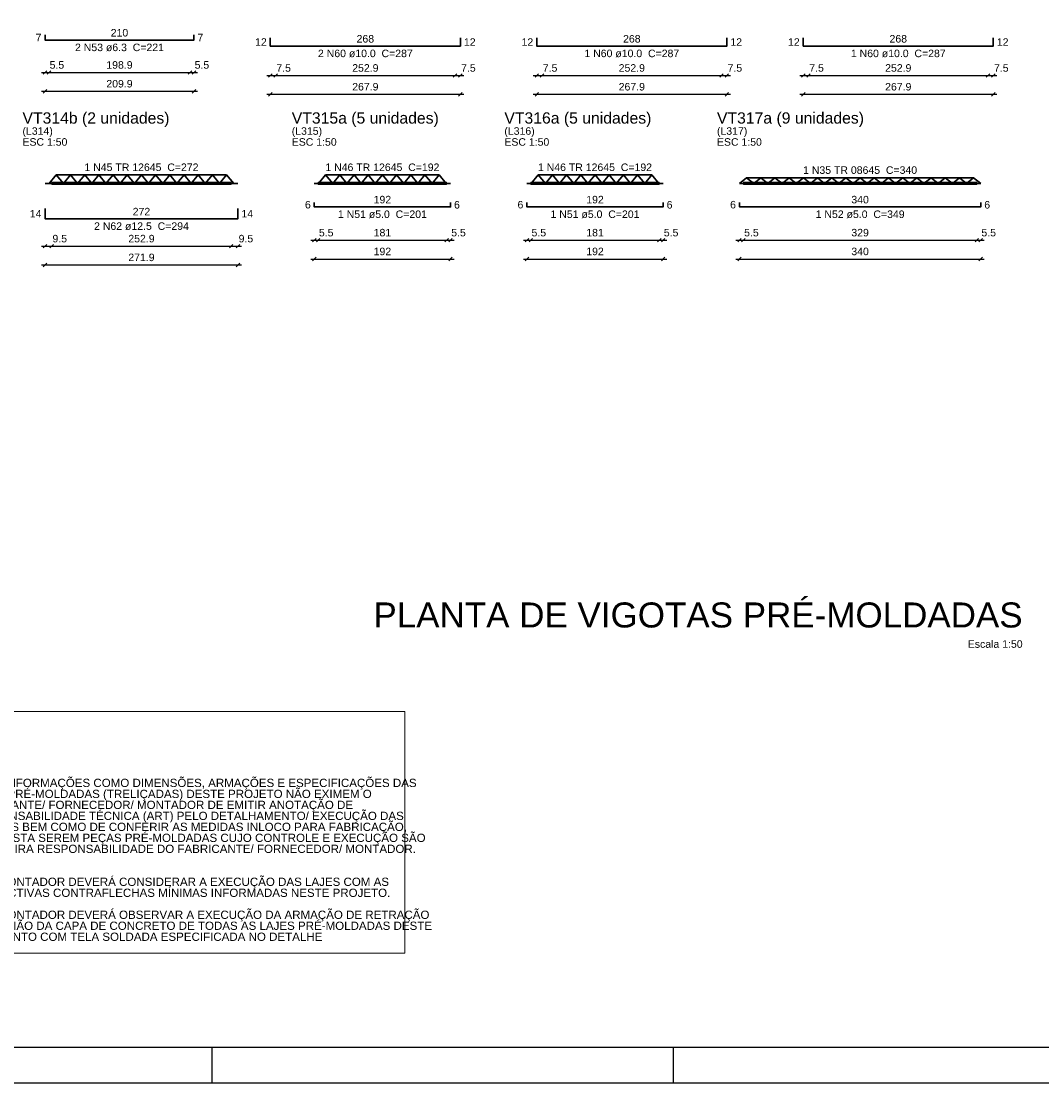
# Model space of a CAD drawing. Header units: millimetres. Extents: x 0 to 84.1, y 0 to 59.4.
# Tile 7 of 13: x 28.7 to 57.5, y 0 to 29.9. Entities that reach past the tile are written whole.
import ezdxf

# ---------------------------------------------------------------- set-up
doc = ezdxf.new("R2010")
doc.units = ezdxf.units.MM
doc.header["$MEASUREMENT"] = 0
doc.linetypes.add('NULL', pattern=[0])
doc.layers.get('0').update_dxf_attribs({"lineweight": 18})
for name, color, linetype, lineweight in [('CONTRAVENTAMENTOS', 4, 'Continuous', 9), ('Descrição da armadura', 7, 'Continuous', 0), ('DT-Armadura positiva', 2, 'Continuous', 30), ('DT-Cotas', 9, 'Continuous', 5), ('DT-Forma', 5, 'Continuous', 5), ('DT-Título', 3, 'Continuous', 20), ('Textos armaduras', 7, 'Continuous', 0)]:
    doc.layers.add(name, color=color, linetype=linetype, lineweight=lineweight)
doc.layers.add('SEDUC_MARF', color=1, linetype='Continuous')
doc.layers.add('SEDUC_MARGG', color=7, linetype='Continuous')
doc.styles.add('Arial', font='txt')
doc.dimstyles.new('UM_50.000000', dxfattribs={"dimtxt": 0.18, "dimasz": 0.1, "dimexe": 0.1, "dimexo": 0.2, "dimgap": 0, "dimtad": 1, "dimtih": 1, "dimtoh": 1, "dimdec": 1, "dimlfac": 50, "dimzin": 0, "dimdsep": 46, "dimtxsty": 'Standard', "dimcen": 0.09, "dimdle": 0.1, "dimadec": 1, "dimazin": 2, "dimtfac": 1, "dimtdec": 4, "dimtofl": 0, "dimtmove": 0, "dimatfit": 3, "dimfxl": 1, "dimtolj": 1, "dimarcsym": 0})

# ---------------------------------------------------------------- blocks, each defined once
blk = doc.blocks.new('_Oblique')
at = {"color": 0, "linetype": 'ByBlock', "lineweight": -2}
blk.add_line((-0.5, -0.5), (0.5, 0.5), dxfattribs=at)
blk = doc.blocks.new('*D54')
at = {"layer": 'Defpoints', "color": 0}
for p in [(29.395, 27.957), (33.593, 27.957), (33.593, 27.957)]:
    blk.add_point(p, dxfattribs=at)
at = {"layer": 'DT-Cotas', "color": 0, "lineweight": -2}
blk.add_line((29.295, 27.957), (33.693, 27.957), dxfattribs=at)
at = {"layer": 'DT-Cotas', "color": 0, "lineweight": -2, "xscale": 0.1, "yscale": 0.1, "zscale": 0.1, "rotation": 180}
blk.add_blockref('_Oblique', (29.395, 27.957), dxfattribs=at)
at = {"layer": 'DT-Cotas', "color": 0, "lineweight": -2, "xscale": 0.1, "yscale": 0.1, "zscale": 0.1}
blk.add_blockref('_Oblique', (33.593, 27.957), dxfattribs=at)
at = {"layer": 'DT-Cotas', "color": 7, "insert": (31.494, 28.168), "char_height": 0.2118, "attachment_point": 5, "rotation": 0.0057, "style": 'Arial'}
blk.add_mtext('\\A1;209.9', dxfattribs=at)
blk = doc.blocks.new('*D55')
at = {"layer": 'Defpoints', "color": 0}
for p in [(29.395, 28.486), (29.505, 28.486), (29.505, 28.486)]:
    blk.add_point(p, dxfattribs=at)
at = {"layer": 'DT-Cotas', "color": 0, "lineweight": -2}
blk.add_line((29.295, 28.486), (29.605, 28.486), dxfattribs=at)
at = {"layer": 'DT-Cotas', "color": 0, "lineweight": -2, "xscale": 0.1, "yscale": 0.1, "zscale": 0.1, "rotation": 180}
blk.add_blockref('_Oblique', (29.395, 28.486), dxfattribs=at)
at = {"layer": 'DT-Cotas', "color": 0, "lineweight": -2, "xscale": 0.1, "yscale": 0.1, "zscale": 0.1}
blk.add_blockref('_Oblique', (29.505, 28.486), dxfattribs=at)
at = {"layer": 'DT-Cotas', "color": 7, "insert": (29.73, 28.698), "char_height": 0.2118, "attachment_point": 5, "rotation": 0.0057, "style": 'Arial'}
blk.add_mtext('\\A1;5.5', dxfattribs=at)
blk = doc.blocks.new('*D56')
at = {"layer": 'Defpoints', "color": 0}
for p in [(29.505, 28.486), (33.483, 28.486), (33.483, 28.486)]:
    blk.add_point(p, dxfattribs=at)
at = {"layer": 'DT-Cotas', "color": 0, "lineweight": -2}
blk.add_line((29.405, 28.486), (33.583, 28.486), dxfattribs=at)
at = {"layer": 'DT-Cotas', "color": 0, "lineweight": -2, "xscale": 0.1, "yscale": 0.1, "zscale": 0.1, "rotation": 180}
blk.add_blockref('_Oblique', (29.505, 28.486), dxfattribs=at)
at = {"layer": 'DT-Cotas', "color": 0, "lineweight": -2, "xscale": 0.1, "yscale": 0.1, "zscale": 0.1}
blk.add_blockref('_Oblique', (33.483, 28.486), dxfattribs=at)
at = {"layer": 'DT-Cotas', "color": 7, "insert": (31.494, 28.698), "char_height": 0.2118, "attachment_point": 5, "rotation": 0.0057, "style": 'Arial'}
blk.add_mtext('\\A1;198.9', dxfattribs=at)
blk = doc.blocks.new('*D57')
at = {"layer": 'Defpoints', "color": 0}
for p in [(33.483, 28.486), (33.593, 28.486), (33.593, 28.486)]:
    blk.add_point(p, dxfattribs=at)
at = {"layer": 'DT-Cotas', "color": 0, "lineweight": -2}
blk.add_line((33.383, 28.486), (33.693, 28.486), dxfattribs=at)
at = {"layer": 'DT-Cotas', "color": 0, "lineweight": -2, "xscale": 0.1, "yscale": 0.1, "zscale": 0.1, "rotation": 180}
blk.add_blockref('_Oblique', (33.483, 28.486), dxfattribs=at)
at = {"layer": 'DT-Cotas', "color": 0, "lineweight": -2, "xscale": 0.1, "yscale": 0.1, "zscale": 0.1}
blk.add_blockref('_Oblique', (33.593, 28.486), dxfattribs=at)
at = {"layer": 'DT-Cotas', "color": 7, "insert": (33.819, 28.698), "char_height": 0.2118, "attachment_point": 5, "rotation": 0.0057, "style": 'Arial'}
blk.add_mtext('\\A1;5.5', dxfattribs=at)
blk = doc.blocks.new('*D58')
at = {"layer": 'Defpoints', "color": 0}
for p in [(35.747, 27.872), (41.105, 27.872), (41.105, 27.872)]:
    blk.add_point(p, dxfattribs=at)
at = {"layer": 'DT-Cotas', "color": 0, "lineweight": -2}
blk.add_line((35.647, 27.872), (41.205, 27.872), dxfattribs=at)
at = {"layer": 'DT-Cotas', "color": 0, "lineweight": -2, "xscale": 0.1, "yscale": 0.1, "zscale": 0.1, "rotation": 180}
blk.add_blockref('_Oblique', (35.747, 27.872), dxfattribs=at)
at = {"layer": 'DT-Cotas', "color": 0, "lineweight": -2, "xscale": 0.1, "yscale": 0.1, "zscale": 0.1}
blk.add_blockref('_Oblique', (41.105, 27.872), dxfattribs=at)
at = {"layer": 'DT-Cotas', "color": 7, "insert": (38.426, 28.083), "char_height": 0.2118, "attachment_point": 5, "rotation": 0.0057, "style": 'Arial'}
blk.add_mtext('\\A1;267.9', dxfattribs=at)
blk = doc.blocks.new('*D59')
at = {"layer": 'Defpoints', "color": 0}
for p in [(35.747, 28.401), (35.897, 28.401), (35.897, 28.401)]:
    blk.add_point(p, dxfattribs=at)
at = {"layer": 'DT-Cotas', "color": 0, "lineweight": -2}
blk.add_line((35.647, 28.401), (35.997, 28.401), dxfattribs=at)
at = {"layer": 'DT-Cotas', "color": 0, "lineweight": -2, "xscale": 0.1, "yscale": 0.1, "zscale": 0.1, "rotation": 180}
blk.add_blockref('_Oblique', (35.747, 28.401), dxfattribs=at)
at = {"layer": 'DT-Cotas', "color": 0, "lineweight": -2, "xscale": 0.1, "yscale": 0.1, "zscale": 0.1}
blk.add_blockref('_Oblique', (35.897, 28.401), dxfattribs=at)
at = {"layer": 'DT-Cotas', "color": 7, "insert": (36.122, 28.613), "char_height": 0.2118, "attachment_point": 5, "rotation": 0.0057, "style": 'Arial'}
blk.add_mtext('\\A1;7.5', dxfattribs=at)
blk = doc.blocks.new('*D60')
at = {"layer": 'Defpoints', "color": 0}
for p in [(35.897, 28.401), (40.955, 28.401), (40.955, 28.401)]:
    blk.add_point(p, dxfattribs=at)
at = {"layer": 'DT-Cotas', "color": 0, "lineweight": -2}
blk.add_line((35.797, 28.401), (41.055, 28.401), dxfattribs=at)
at = {"layer": 'DT-Cotas', "color": 0, "lineweight": -2, "xscale": 0.1, "yscale": 0.1, "zscale": 0.1, "rotation": 180}
blk.add_blockref('_Oblique', (35.897, 28.401), dxfattribs=at)
at = {"layer": 'DT-Cotas', "color": 0, "lineweight": -2, "xscale": 0.1, "yscale": 0.1, "zscale": 0.1}
blk.add_blockref('_Oblique', (40.955, 28.401), dxfattribs=at)
at = {"layer": 'DT-Cotas', "color": 7, "insert": (38.426, 28.613), "char_height": 0.2118, "attachment_point": 5, "rotation": 0.0057, "style": 'Arial'}
blk.add_mtext('\\A1;252.9', dxfattribs=at)
blk = doc.blocks.new('*D61')
at = {"layer": 'Defpoints', "color": 0}
for p in [(40.955, 28.401), (41.105, 28.401), (41.105, 28.401)]:
    blk.add_point(p, dxfattribs=at)
at = {"layer": 'DT-Cotas', "color": 0, "lineweight": -2}
blk.add_line((40.855, 28.401), (41.205, 28.401), dxfattribs=at)
at = {"layer": 'DT-Cotas', "color": 0, "lineweight": -2, "xscale": 0.1, "yscale": 0.1, "zscale": 0.1, "rotation": 180}
blk.add_blockref('_Oblique', (40.955, 28.401), dxfattribs=at)
at = {"layer": 'DT-Cotas', "color": 0, "lineweight": -2, "xscale": 0.1, "yscale": 0.1, "zscale": 0.1}
blk.add_blockref('_Oblique', (41.105, 28.401), dxfattribs=at)
at = {"layer": 'DT-Cotas', "color": 7, "insert": (41.331, 28.613), "char_height": 0.2118, "attachment_point": 5, "rotation": 0.0057, "style": 'Arial'}
blk.add_mtext('\\A1;7.5', dxfattribs=at)
blk = doc.blocks.new('*D62')
at = {"layer": 'Defpoints', "color": 0}
for p in [(43.259, 27.872), (48.617, 27.872), (48.617, 27.872)]:
    blk.add_point(p, dxfattribs=at)
at = {"layer": 'DT-Cotas', "color": 0, "lineweight": -2}
blk.add_line((43.159, 27.872), (48.717, 27.872), dxfattribs=at)
at = {"layer": 'DT-Cotas', "color": 0, "lineweight": -2, "xscale": 0.1, "yscale": 0.1, "zscale": 0.1, "rotation": 180}
blk.add_blockref('_Oblique', (43.259, 27.872), dxfattribs=at)
at = {"layer": 'DT-Cotas', "color": 0, "lineweight": -2, "xscale": 0.1, "yscale": 0.1, "zscale": 0.1}
blk.add_blockref('_Oblique', (48.617, 27.872), dxfattribs=at)
at = {"layer": 'DT-Cotas', "color": 7, "insert": (45.938, 28.083), "char_height": 0.2118, "attachment_point": 5, "rotation": 0.0057, "style": 'Arial'}
blk.add_mtext('\\A1;267.9', dxfattribs=at)
blk = doc.blocks.new('*D63')
at = {"layer": 'Defpoints', "color": 0}
for p in [(43.259, 28.401), (43.409, 28.401), (43.409, 28.401)]:
    blk.add_point(p, dxfattribs=at)
at = {"layer": 'DT-Cotas', "color": 0, "lineweight": -2}
blk.add_line((43.159, 28.401), (43.509, 28.401), dxfattribs=at)
at = {"layer": 'DT-Cotas', "color": 0, "lineweight": -2, "xscale": 0.1, "yscale": 0.1, "zscale": 0.1, "rotation": 180}
blk.add_blockref('_Oblique', (43.259, 28.401), dxfattribs=at)
at = {"layer": 'DT-Cotas', "color": 0, "lineweight": -2, "xscale": 0.1, "yscale": 0.1, "zscale": 0.1}
blk.add_blockref('_Oblique', (43.409, 28.401), dxfattribs=at)
at = {"layer": 'DT-Cotas', "color": 7, "insert": (43.634, 28.613), "char_height": 0.2118, "attachment_point": 5, "rotation": 0.0057, "style": 'Arial'}
blk.add_mtext('\\A1;7.5', dxfattribs=at)
blk = doc.blocks.new('*D64')
at = {"layer": 'Defpoints', "color": 0}
for p in [(43.409, 28.401), (48.467, 28.401), (48.467, 28.401)]:
    blk.add_point(p, dxfattribs=at)
at = {"layer": 'DT-Cotas', "color": 0, "lineweight": -2}
blk.add_line((43.309, 28.401), (48.567, 28.401), dxfattribs=at)
at = {"layer": 'DT-Cotas', "color": 0, "lineweight": -2, "xscale": 0.1, "yscale": 0.1, "zscale": 0.1, "rotation": 180}
blk.add_blockref('_Oblique', (43.409, 28.401), dxfattribs=at)
at = {"layer": 'DT-Cotas', "color": 0, "lineweight": -2, "xscale": 0.1, "yscale": 0.1, "zscale": 0.1}
blk.add_blockref('_Oblique', (48.467, 28.401), dxfattribs=at)
at = {"layer": 'DT-Cotas', "color": 7, "insert": (45.938, 28.613), "char_height": 0.2118, "attachment_point": 5, "rotation": 0.0057, "style": 'Arial'}
blk.add_mtext('\\A1;252.9', dxfattribs=at)
blk = doc.blocks.new('*D65')
at = {"layer": 'Defpoints', "color": 0}
for p in [(48.467, 28.401), (48.617, 28.401), (48.617, 28.401)]:
    blk.add_point(p, dxfattribs=at)
at = {"layer": 'DT-Cotas', "color": 0, "lineweight": -2}
blk.add_line((48.367, 28.401), (48.717, 28.401), dxfattribs=at)
at = {"layer": 'DT-Cotas', "color": 0, "lineweight": -2, "xscale": 0.1, "yscale": 0.1, "zscale": 0.1, "rotation": 180}
blk.add_blockref('_Oblique', (48.467, 28.401), dxfattribs=at)
at = {"layer": 'DT-Cotas', "color": 0, "lineweight": -2, "xscale": 0.1, "yscale": 0.1, "zscale": 0.1}
blk.add_blockref('_Oblique', (48.617, 28.401), dxfattribs=at)
at = {"layer": 'DT-Cotas', "color": 7, "insert": (48.843, 28.613), "char_height": 0.2118, "attachment_point": 5, "rotation": 0.0057, "style": 'Arial'}
blk.add_mtext('\\A1;7.5', dxfattribs=at)
blk = doc.blocks.new('*D66')
at = {"layer": 'Defpoints', "color": 0}
for p in [(50.771, 27.872), (56.129, 27.872), (56.129, 27.872)]:
    blk.add_point(p, dxfattribs=at)
at = {"layer": 'DT-Cotas', "color": 0, "lineweight": -2}
blk.add_line((50.671, 27.872), (56.229, 27.872), dxfattribs=at)
at = {"layer": 'DT-Cotas', "color": 0, "lineweight": -2, "xscale": 0.1, "yscale": 0.1, "zscale": 0.1, "rotation": 180}
blk.add_blockref('_Oblique', (50.771, 27.872), dxfattribs=at)
at = {"layer": 'DT-Cotas', "color": 0, "lineweight": -2, "xscale": 0.1, "yscale": 0.1, "zscale": 0.1}
blk.add_blockref('_Oblique', (56.129, 27.872), dxfattribs=at)
at = {"layer": 'DT-Cotas', "color": 7, "insert": (53.45, 28.083), "char_height": 0.2118, "attachment_point": 5, "rotation": 0.0057, "style": 'Arial'}
blk.add_mtext('\\A1;267.9', dxfattribs=at)
blk = doc.blocks.new('*D67')
at = {"layer": 'Defpoints', "color": 0}
for p in [(50.771, 28.401), (50.921, 28.401), (50.921, 28.401)]:
    blk.add_point(p, dxfattribs=at)
at = {"layer": 'DT-Cotas', "color": 0, "lineweight": -2}
blk.add_line((50.671, 28.401), (51.021, 28.401), dxfattribs=at)
at = {"layer": 'DT-Cotas', "color": 0, "lineweight": -2, "xscale": 0.1, "yscale": 0.1, "zscale": 0.1, "rotation": 180}
blk.add_blockref('_Oblique', (50.771, 28.401), dxfattribs=at)
at = {"layer": 'DT-Cotas', "color": 0, "lineweight": -2, "xscale": 0.1, "yscale": 0.1, "zscale": 0.1}
blk.add_blockref('_Oblique', (50.921, 28.401), dxfattribs=at)
at = {"layer": 'DT-Cotas', "color": 7, "insert": (51.147, 28.613), "char_height": 0.2118, "attachment_point": 5, "rotation": 0.0057, "style": 'Arial'}
blk.add_mtext('\\A1;7.5', dxfattribs=at)
blk = doc.blocks.new('*D68')
at = {"layer": 'Defpoints', "color": 0}
for p in [(50.921, 28.401), (55.979, 28.401), (55.979, 28.401)]:
    blk.add_point(p, dxfattribs=at)
at = {"layer": 'DT-Cotas', "color": 0, "lineweight": -2}
blk.add_line((50.821, 28.401), (56.079, 28.401), dxfattribs=at)
at = {"layer": 'DT-Cotas', "color": 0, "lineweight": -2, "xscale": 0.1, "yscale": 0.1, "zscale": 0.1, "rotation": 180}
blk.add_blockref('_Oblique', (50.921, 28.401), dxfattribs=at)
at = {"layer": 'DT-Cotas', "color": 0, "lineweight": -2, "xscale": 0.1, "yscale": 0.1, "zscale": 0.1}
blk.add_blockref('_Oblique', (55.979, 28.401), dxfattribs=at)
at = {"layer": 'DT-Cotas', "color": 7, "insert": (53.45, 28.613), "char_height": 0.2118, "attachment_point": 5, "rotation": 0.0057, "style": 'Arial'}
blk.add_mtext('\\A1;252.9', dxfattribs=at)
blk = doc.blocks.new('*D69')
at = {"layer": 'Defpoints', "color": 0}
for p in [(55.979, 28.401), (56.129, 28.401), (56.129, 28.401)]:
    blk.add_point(p, dxfattribs=at)
at = {"layer": 'DT-Cotas', "color": 0, "lineweight": -2}
blk.add_line((55.879, 28.401), (56.229, 28.401), dxfattribs=at)
at = {"layer": 'DT-Cotas', "color": 0, "lineweight": -2, "xscale": 0.1, "yscale": 0.1, "zscale": 0.1, "rotation": 180}
blk.add_blockref('_Oblique', (55.979, 28.401), dxfattribs=at)
at = {"layer": 'DT-Cotas', "color": 0, "lineweight": -2, "xscale": 0.1, "yscale": 0.1, "zscale": 0.1}
blk.add_blockref('_Oblique', (56.129, 28.401), dxfattribs=at)
at = {"layer": 'DT-Cotas', "color": 7, "insert": (56.355, 28.613), "char_height": 0.2118, "attachment_point": 5, "rotation": 0.0057, "style": 'Arial'}
blk.add_mtext('\\A1;7.5', dxfattribs=at)
blk = doc.blocks.new('*D70')
at = {"layer": 'Defpoints', "color": 0}
for p in [(29.395, 23.06), (34.833, 23.06), (34.833, 23.06)]:
    blk.add_point(p, dxfattribs=at)
at = {"layer": 'DT-Cotas', "color": 0, "lineweight": -2}
blk.add_line((29.295, 23.06), (34.933, 23.06), dxfattribs=at)
at = {"layer": 'DT-Cotas', "color": 0, "lineweight": -2, "xscale": 0.1, "yscale": 0.1, "zscale": 0.1, "rotation": 180}
blk.add_blockref('_Oblique', (29.395, 23.06), dxfattribs=at)
at = {"layer": 'DT-Cotas', "color": 0, "lineweight": -2, "xscale": 0.1, "yscale": 0.1, "zscale": 0.1}
blk.add_blockref('_Oblique', (34.833, 23.06), dxfattribs=at)
at = {"layer": 'DT-Cotas', "color": 7, "insert": (32.114, 23.272), "char_height": 0.2118, "attachment_point": 5, "rotation": 0.0057, "style": 'Arial'}
blk.add_mtext('\\A1;271.9', dxfattribs=at)
blk = doc.blocks.new('*D71')
at = {"layer": 'Defpoints', "color": 0}
for p in [(29.395, 23.589), (29.585, 23.589), (29.585, 23.589)]:
    blk.add_point(p, dxfattribs=at)
at = {"layer": 'DT-Cotas', "color": 0, "lineweight": -2}
blk.add_line((29.295, 23.589), (29.685, 23.589), dxfattribs=at)
at = {"layer": 'DT-Cotas', "color": 0, "lineweight": -2, "xscale": 0.1, "yscale": 0.1, "zscale": 0.1, "rotation": 180}
blk.add_blockref('_Oblique', (29.395, 23.589), dxfattribs=at)
at = {"layer": 'DT-Cotas', "color": 0, "lineweight": -2, "xscale": 0.1, "yscale": 0.1, "zscale": 0.1}
blk.add_blockref('_Oblique', (29.585, 23.589), dxfattribs=at)
at = {"layer": 'DT-Cotas', "color": 7, "insert": (29.81, 23.801), "char_height": 0.2118, "attachment_point": 5, "rotation": 0.0057, "style": 'Arial'}
blk.add_mtext('\\A1;9.5', dxfattribs=at)
blk = doc.blocks.new('*D72')
at = {"layer": 'Defpoints', "color": 0}
for p in [(29.585, 23.589), (34.643, 23.589), (34.643, 23.589)]:
    blk.add_point(p, dxfattribs=at)
at = {"layer": 'DT-Cotas', "color": 0, "lineweight": -2}
blk.add_line((29.485, 23.589), (34.743, 23.589), dxfattribs=at)
at = {"layer": 'DT-Cotas', "color": 0, "lineweight": -2, "xscale": 0.1, "yscale": 0.1, "zscale": 0.1, "rotation": 180}
blk.add_blockref('_Oblique', (29.585, 23.589), dxfattribs=at)
at = {"layer": 'DT-Cotas', "color": 0, "lineweight": -2, "xscale": 0.1, "yscale": 0.1, "zscale": 0.1}
blk.add_blockref('_Oblique', (34.643, 23.589), dxfattribs=at)
at = {"layer": 'DT-Cotas', "color": 7, "insert": (32.114, 23.801), "char_height": 0.2118, "attachment_point": 5, "rotation": 0.0057, "style": 'Arial'}
blk.add_mtext('\\A1;252.9', dxfattribs=at)
blk = doc.blocks.new('*D73')
at = {"layer": 'Defpoints', "color": 0}
for p in [(34.643, 23.589), (34.833, 23.589), (34.833, 23.589)]:
    blk.add_point(p, dxfattribs=at)
at = {"layer": 'DT-Cotas', "color": 0, "lineweight": -2}
blk.add_line((34.543, 23.589), (34.933, 23.589), dxfattribs=at)
at = {"layer": 'DT-Cotas', "color": 0, "lineweight": -2, "xscale": 0.1, "yscale": 0.1, "zscale": 0.1, "rotation": 180}
blk.add_blockref('_Oblique', (34.643, 23.589), dxfattribs=at)
at = {"layer": 'DT-Cotas', "color": 0, "lineweight": -2, "xscale": 0.1, "yscale": 0.1, "zscale": 0.1}
blk.add_blockref('_Oblique', (34.833, 23.589), dxfattribs=at)
at = {"layer": 'DT-Cotas', "color": 7, "insert": (35.059, 23.801), "char_height": 0.2118, "attachment_point": 5, "rotation": 0.0057, "style": 'Arial'}
blk.add_mtext('\\A1;9.5', dxfattribs=at)
blk = doc.blocks.new('*D74')
at = {"layer": 'Defpoints', "color": 0}
for p in [(36.987, 23.227), (40.827, 23.227), (40.827, 23.227)]:
    blk.add_point(p, dxfattribs=at)
at = {"layer": 'DT-Cotas', "color": 0, "lineweight": -2}
blk.add_line((36.887, 23.227), (40.927, 23.227), dxfattribs=at)
at = {"layer": 'DT-Cotas', "color": 0, "lineweight": -2, "xscale": 0.1, "yscale": 0.1, "zscale": 0.1, "rotation": 180}
blk.add_blockref('_Oblique', (36.987, 23.227), dxfattribs=at)
at = {"layer": 'DT-Cotas', "color": 0, "lineweight": -2, "xscale": 0.1, "yscale": 0.1, "zscale": 0.1}
blk.add_blockref('_Oblique', (40.827, 23.227), dxfattribs=at)
at = {"layer": 'DT-Cotas', "color": 7, "insert": (38.907, 23.439), "char_height": 0.2118, "attachment_point": 5, "rotation": 0.0057, "style": 'Arial'}
blk.add_mtext('\\A1;192', dxfattribs=at)
blk = doc.blocks.new('*D75')
at = {"layer": 'Defpoints', "color": 0}
for p in [(36.987, 23.757), (37.097, 23.757), (37.097, 23.757)]:
    blk.add_point(p, dxfattribs=at)
at = {"layer": 'DT-Cotas', "color": 0, "lineweight": -2}
blk.add_line((36.887, 23.757), (37.197, 23.757), dxfattribs=at)
at = {"layer": 'DT-Cotas', "color": 0, "lineweight": -2, "xscale": 0.1, "yscale": 0.1, "zscale": 0.1, "rotation": 180}
blk.add_blockref('_Oblique', (36.987, 23.757), dxfattribs=at)
at = {"layer": 'DT-Cotas', "color": 0, "lineweight": -2, "xscale": 0.1, "yscale": 0.1, "zscale": 0.1}
blk.add_blockref('_Oblique', (37.097, 23.757), dxfattribs=at)
at = {"layer": 'DT-Cotas', "color": 7, "insert": (37.322, 23.969), "char_height": 0.2118, "attachment_point": 5, "rotation": 0.0057, "style": 'Arial'}
blk.add_mtext('\\A1;5.5', dxfattribs=at)
blk = doc.blocks.new('*D76')
at = {"layer": 'Defpoints', "color": 0}
for p in [(37.097, 23.757), (40.717, 23.757), (40.717, 23.757)]:
    blk.add_point(p, dxfattribs=at)
at = {"layer": 'DT-Cotas', "color": 0, "lineweight": -2}
blk.add_line((36.997, 23.757), (40.817, 23.757), dxfattribs=at)
at = {"layer": 'DT-Cotas', "color": 0, "lineweight": -2, "xscale": 0.1, "yscale": 0.1, "zscale": 0.1, "rotation": 180}
blk.add_blockref('_Oblique', (37.097, 23.757), dxfattribs=at)
at = {"layer": 'DT-Cotas', "color": 0, "lineweight": -2, "xscale": 0.1, "yscale": 0.1, "zscale": 0.1}
blk.add_blockref('_Oblique', (40.717, 23.757), dxfattribs=at)
at = {"layer": 'DT-Cotas', "color": 7, "insert": (38.907, 23.969), "char_height": 0.2118, "attachment_point": 5, "rotation": 0.0057, "style": 'Arial'}
blk.add_mtext('\\A1;181', dxfattribs=at)
blk = doc.blocks.new('*D77')
at = {"layer": 'Defpoints', "color": 0}
for p in [(40.717, 23.757), (40.827, 23.757), (40.827, 23.757)]:
    blk.add_point(p, dxfattribs=at)
at = {"layer": 'DT-Cotas', "color": 0, "lineweight": -2}
blk.add_line((40.617, 23.757), (40.927, 23.757), dxfattribs=at)
at = {"layer": 'DT-Cotas', "color": 0, "lineweight": -2, "xscale": 0.1, "yscale": 0.1, "zscale": 0.1, "rotation": 180}
blk.add_blockref('_Oblique', (40.717, 23.757), dxfattribs=at)
at = {"layer": 'DT-Cotas', "color": 0, "lineweight": -2, "xscale": 0.1, "yscale": 0.1, "zscale": 0.1}
blk.add_blockref('_Oblique', (40.827, 23.757), dxfattribs=at)
at = {"layer": 'DT-Cotas', "color": 7, "insert": (41.052, 23.969), "char_height": 0.2118, "attachment_point": 5, "rotation": 0.0057, "style": 'Arial'}
blk.add_mtext('\\A1;5.5', dxfattribs=at)
blk = doc.blocks.new('*D78')
at = {"layer": 'Defpoints', "color": 0}
for p in [(42.981, 23.227), (46.821, 23.227), (46.821, 23.227)]:
    blk.add_point(p, dxfattribs=at)
at = {"layer": 'DT-Cotas', "color": 0, "lineweight": -2}
blk.add_line((42.881, 23.227), (46.921, 23.227), dxfattribs=at)
at = {"layer": 'DT-Cotas', "color": 0, "lineweight": -2, "xscale": 0.1, "yscale": 0.1, "zscale": 0.1, "rotation": 180}
blk.add_blockref('_Oblique', (42.981, 23.227), dxfattribs=at)
at = {"layer": 'DT-Cotas', "color": 0, "lineweight": -2, "xscale": 0.1, "yscale": 0.1, "zscale": 0.1}
blk.add_blockref('_Oblique', (46.821, 23.227), dxfattribs=at)
at = {"layer": 'DT-Cotas', "color": 7, "insert": (44.901, 23.439), "char_height": 0.2118, "attachment_point": 5, "rotation": 0.0057, "style": 'Arial'}
blk.add_mtext('\\A1;192', dxfattribs=at)
blk = doc.blocks.new('*D79')
at = {"layer": 'Defpoints', "color": 0}
for p in [(42.981, 23.757), (43.091, 23.757), (43.091, 23.757)]:
    blk.add_point(p, dxfattribs=at)
at = {"layer": 'DT-Cotas', "color": 0, "lineweight": -2}
blk.add_line((42.881, 23.757), (43.191, 23.757), dxfattribs=at)
at = {"layer": 'DT-Cotas', "color": 0, "lineweight": -2, "xscale": 0.1, "yscale": 0.1, "zscale": 0.1, "rotation": 180}
blk.add_blockref('_Oblique', (42.981, 23.757), dxfattribs=at)
at = {"layer": 'DT-Cotas', "color": 0, "lineweight": -2, "xscale": 0.1, "yscale": 0.1, "zscale": 0.1}
blk.add_blockref('_Oblique', (43.091, 23.757), dxfattribs=at)
at = {"layer": 'DT-Cotas', "color": 7, "insert": (43.316, 23.969), "char_height": 0.2118, "attachment_point": 5, "rotation": 0.0057, "style": 'Arial'}
blk.add_mtext('\\A1;5.5', dxfattribs=at)
blk = doc.blocks.new('*D80')
at = {"layer": 'Defpoints', "color": 0}
for p in [(43.091, 23.757), (46.711, 23.757), (46.711, 23.757)]:
    blk.add_point(p, dxfattribs=at)
at = {"layer": 'DT-Cotas', "color": 0, "lineweight": -2}
blk.add_line((42.991, 23.757), (46.811, 23.757), dxfattribs=at)
at = {"layer": 'DT-Cotas', "color": 0, "lineweight": -2, "xscale": 0.1, "yscale": 0.1, "zscale": 0.1, "rotation": 180}
blk.add_blockref('_Oblique', (43.091, 23.757), dxfattribs=at)
at = {"layer": 'DT-Cotas', "color": 0, "lineweight": -2, "xscale": 0.1, "yscale": 0.1, "zscale": 0.1}
blk.add_blockref('_Oblique', (46.711, 23.757), dxfattribs=at)
at = {"layer": 'DT-Cotas', "color": 7, "insert": (44.901, 23.969), "char_height": 0.2118, "attachment_point": 5, "rotation": 0.0057, "style": 'Arial'}
blk.add_mtext('\\A1;181', dxfattribs=at)
blk = doc.blocks.new('*D81')
at = {"layer": 'Defpoints', "color": 0}
for p in [(46.711, 23.757), (46.821, 23.757), (46.821, 23.757)]:
    blk.add_point(p, dxfattribs=at)
at = {"layer": 'DT-Cotas', "color": 0, "lineweight": -2}
blk.add_line((46.611, 23.757), (46.921, 23.757), dxfattribs=at)
at = {"layer": 'DT-Cotas', "color": 0, "lineweight": -2, "xscale": 0.1, "yscale": 0.1, "zscale": 0.1, "rotation": 180}
blk.add_blockref('_Oblique', (46.711, 23.757), dxfattribs=at)
at = {"layer": 'DT-Cotas', "color": 0, "lineweight": -2, "xscale": 0.1, "yscale": 0.1, "zscale": 0.1}
blk.add_blockref('_Oblique', (46.821, 23.757), dxfattribs=at)
at = {"layer": 'DT-Cotas', "color": 7, "insert": (47.046, 23.969), "char_height": 0.2118, "attachment_point": 5, "rotation": 0.0057, "style": 'Arial'}
blk.add_mtext('\\A1;5.5', dxfattribs=at)
blk = doc.blocks.new('*D82')
at = {"layer": 'Defpoints', "color": 0}
for p in [(48.974, 23.227), (55.775, 23.227), (55.775, 23.227)]:
    blk.add_point(p, dxfattribs=at)
at = {"layer": 'DT-Cotas', "color": 0, "lineweight": -2}
blk.add_line((48.874, 23.227), (55.875, 23.227), dxfattribs=at)
at = {"layer": 'DT-Cotas', "color": 0, "lineweight": -2, "xscale": 0.1, "yscale": 0.1, "zscale": 0.1, "rotation": 180}
blk.add_blockref('_Oblique', (48.974, 23.227), dxfattribs=at)
at = {"layer": 'DT-Cotas', "color": 0, "lineweight": -2, "xscale": 0.1, "yscale": 0.1, "zscale": 0.1}
blk.add_blockref('_Oblique', (55.775, 23.227), dxfattribs=at)
at = {"layer": 'DT-Cotas', "color": 7, "insert": (52.374, 23.439), "char_height": 0.2118, "attachment_point": 5, "rotation": 0.0057, "style": 'Arial'}
blk.add_mtext('\\A1;340', dxfattribs=at)
blk = doc.blocks.new('*D83')
at = {"layer": 'Defpoints', "color": 0}
for p in [(48.974, 23.757), (49.084, 23.757), (49.084, 23.757)]:
    blk.add_point(p, dxfattribs=at)
at = {"layer": 'DT-Cotas', "color": 0, "lineweight": -2}
blk.add_line((48.874, 23.757), (49.184, 23.757), dxfattribs=at)
at = {"layer": 'DT-Cotas', "color": 0, "lineweight": -2, "xscale": 0.1, "yscale": 0.1, "zscale": 0.1, "rotation": 180}
blk.add_blockref('_Oblique', (48.974, 23.757), dxfattribs=at)
at = {"layer": 'DT-Cotas', "color": 0, "lineweight": -2, "xscale": 0.1, "yscale": 0.1, "zscale": 0.1}
blk.add_blockref('_Oblique', (49.084, 23.757), dxfattribs=at)
at = {"layer": 'DT-Cotas', "color": 7, "insert": (49.31, 23.969), "char_height": 0.2118, "attachment_point": 5, "rotation": 0.0057, "style": 'Arial'}
blk.add_mtext('\\A1;5.5', dxfattribs=at)
blk = doc.blocks.new('*D84')
at = {"layer": 'Defpoints', "color": 0}
for p in [(49.084, 23.757), (55.665, 23.757), (55.665, 23.757)]:
    blk.add_point(p, dxfattribs=at)
at = {"layer": 'DT-Cotas', "color": 0, "lineweight": -2}
blk.add_line((48.984, 23.757), (55.765, 23.757), dxfattribs=at)
at = {"layer": 'DT-Cotas', "color": 0, "lineweight": -2, "xscale": 0.1, "yscale": 0.1, "zscale": 0.1, "rotation": 180}
blk.add_blockref('_Oblique', (49.084, 23.757), dxfattribs=at)
at = {"layer": 'DT-Cotas', "color": 0, "lineweight": -2, "xscale": 0.1, "yscale": 0.1, "zscale": 0.1}
blk.add_blockref('_Oblique', (55.665, 23.757), dxfattribs=at)
at = {"layer": 'DT-Cotas', "color": 7, "insert": (52.374, 23.969), "char_height": 0.2118, "attachment_point": 5, "rotation": 0.0057, "style": 'Arial'}
blk.add_mtext('\\A1;329', dxfattribs=at)
blk = doc.blocks.new('*D85')
at = {"layer": 'Defpoints', "color": 0}
for p in [(55.665, 23.757), (55.775, 23.757), (55.775, 23.757)]:
    blk.add_point(p, dxfattribs=at)
at = {"layer": 'DT-Cotas', "color": 0, "lineweight": -2}
blk.add_line((55.565, 23.757), (55.875, 23.757), dxfattribs=at)
at = {"layer": 'DT-Cotas', "color": 0, "lineweight": -2, "xscale": 0.1, "yscale": 0.1, "zscale": 0.1, "rotation": 180}
blk.add_blockref('_Oblique', (55.665, 23.757), dxfattribs=at)
at = {"layer": 'DT-Cotas', "color": 0, "lineweight": -2, "xscale": 0.1, "yscale": 0.1, "zscale": 0.1}
blk.add_blockref('_Oblique', (55.775, 23.757), dxfattribs=at)
at = {"layer": 'DT-Cotas', "color": 7, "insert": (56, 23.969), "char_height": 0.2118, "attachment_point": 5, "rotation": 0.0057, "style": 'Arial'}
blk.add_mtext('\\A1;5.5', dxfattribs=at)

msp = doc.modelspace()

# ---------------------------------------------------------------- linework, layer by layer
at = {"layer": 'CONTRAVENTAMENTOS'}
msp.add_lwpolyline([(26.872, 10.4695), (39.5406, 10.4695), (39.5406, 3.6566), (26.872, 3.6566)], close=True, dxfattribs=at)
at = {"layer": 'DT-Armadura positiva'}
for p, q in [((29.514, 25.3594), (29.714, 25.5994)), ((29.914, 25.3594), (29.714, 25.5994)), ((29.714, 25.5994), (34.514, 25.5994)), ((29.914, 25.3594), (30.114, 25.5994)), ((30.314, 25.3594), (30.114, 25.5994)), ((30.314, 25.3594), (30.514, 25.5994)), ((30.714, 25.3594), (30.514, 25.5994)), ((30.714, 25.3594), (30.914, 25.5994)), ((31.114, 25.3594), (30.914, 25.5994)), ((31.114, 25.3594), (31.314, 25.5994)), ((31.514, 25.3594), (31.314, 25.5994)), ((31.514, 25.3594), (31.714, 25.5994)), ((31.914, 25.3594), (31.714, 25.5994)), ((31.914, 25.3594), (32.114, 25.5994)), ((32.314, 25.3594), (32.114, 25.5994)), ((32.314, 25.3594), (32.514, 25.5994)), ((32.714, 25.3594), (32.514, 25.5994)), ((32.714, 25.3594), (32.914, 25.5994)), ((33.114, 25.3594), (32.914, 25.5994)), ((33.114, 25.3594), (33.314, 25.5994)), ((33.514, 25.3594), (33.314, 25.5994)), ((33.514, 25.3594), (33.714, 25.5994)), ((33.914, 25.3594), (33.714, 25.5994)), ((33.914, 25.3594), (34.114, 25.5994)), ((34.314, 25.3594), (34.114, 25.5994)), ((34.314, 25.3594), (34.514, 25.5994)), ((34.714, 25.3594), (34.514, 25.5994)), ((37.1069, 25.3594), (37.3069, 25.5994)), ((37.5069, 25.3594), (37.3069, 25.5994)), ((37.3069, 25.5994), (40.5069, 25.5994)), ((37.5069, 25.3594), (37.7069, 25.5994)), ((37.9069, 25.3594), (37.7069, 25.5994)), ((37.9069, 25.3594), (38.1069, 25.5994)), ((38.3069, 25.3594), (38.1069, 25.5994)), ((38.3069, 25.3594), (38.5069, 25.5994)), ((38.7069, 25.3594), (38.5069, 25.5994)), ((38.7069, 25.3594), (38.9069, 25.5994)), ((39.1069, 25.3594), (38.9069, 25.5994)), ((39.1069, 25.3594), (39.3069, 25.5994)), ((39.5069, 25.3594), (39.3069, 25.5994)), ((39.5069, 25.3594), (39.7069, 25.5994)), ((39.9069, 25.3594), (39.7069, 25.5994)), ((39.9069, 25.3594), (40.1069, 25.5994)), ((40.3069, 25.3594), (40.1069, 25.5994)), ((40.3069, 25.3594), (40.5069, 25.5994)), ((40.7069, 25.3594), (40.5069, 25.5994)), ((43.1005, 25.3594), (43.3005, 25.5994)), ((43.5005, 25.3594), (43.3005, 25.5994)), ((43.3005, 25.5994), (46.5005, 25.5994)), ((43.5005, 25.3594), (43.7005, 25.5994)), ((43.9005, 25.3594), (43.7005, 25.5994)), ((43.9005, 25.3594), (44.1005, 25.5994)), ((44.3005, 25.3594), (44.1005, 25.5994)), ((44.3005, 25.3594), (44.5005, 25.5994)), ((44.7005, 25.3594), (44.5005, 25.5994)), ((44.7005, 25.3594), (44.9005, 25.5994)), ((45.1005, 25.3594), (44.9005, 25.5994)), ((45.1005, 25.3594), (45.3005, 25.5994)), ((45.5005, 25.3594), (45.3005, 25.5994)), ((45.5005, 25.3594), (45.7005, 25.5994)), ((45.9005, 25.3594), (45.7005, 25.5994)), ((45.9005, 25.3594), (46.1005, 25.5994)), ((46.3005, 25.3594), (46.1005, 25.5994)), ((46.3005, 25.3594), (46.5005, 25.5994)), ((46.7005, 25.3594), (46.5005, 25.5994)), ((48.9744, 25.3594), (49.1744, 25.5194)), ((49.3744, 25.3594), (49.1744, 25.5194)), ((49.1744, 25.5194), (55.5744, 25.5194)), ((49.3744, 25.3594), (49.5744, 25.5194)), ((49.7744, 25.3594), (49.5744, 25.5194)), ((49.7744, 25.3594), (49.9744, 25.5194)), ((50.1744, 25.3594), (49.9744, 25.5194)), ((50.1744, 25.3594), (50.3744, 25.5194)), ((50.5744, 25.3594), (50.3744, 25.5194)), ((50.5744, 25.3594), (50.7744, 25.5194)), ((50.9744, 25.3594), (50.7744, 25.5194)), ((50.9744, 25.3594), (51.1744, 25.5194)), ((51.3744, 25.3594), (51.1744, 25.5194)), ((51.3744, 25.3594), (51.5744, 25.5194)), ((51.7744, 25.3594), (51.5744, 25.5194)), ((51.7744, 25.3594), (51.9744, 25.5194)), ((52.1744, 25.3594), (51.9744, 25.5194)), ((52.1744, 25.3594), (52.3744, 25.5194)), ((52.5744, 25.3594), (52.3744, 25.5194)), ((52.5744, 25.3594), (52.7744, 25.5194)), ((52.9744, 25.3594), (52.7744, 25.5194)), ((52.9744, 25.3594), (53.1744, 25.5194)), ((53.3744, 25.3594), (53.1744, 25.5194)), ((53.3744, 25.3594), (53.5744, 25.5194)), ((53.7744, 25.3594), (53.5744, 25.5194)), ((53.7744, 25.3594), (53.9744, 25.5194)), ((54.1744, 25.3594), (53.9744, 25.5194)), ((54.1744, 25.3594), (54.3744, 25.5194)), ((54.5744, 25.3594), (54.3744, 25.5194)), ((54.5744, 25.3594), (54.7744, 25.5194)), ((54.9744, 25.3594), (54.7744, 25.5194)), ((54.9744, 25.3594), (55.1744, 25.5194)), ((55.3744, 25.3594), (55.1744, 25.5194)), ((55.3744, 25.3594), (55.5744, 25.5194)), ((55.7744, 25.3594), (55.5744, 25.5194)), ((29.3948, 25.3594), (34.8332, 25.3594)), ((36.9869, 25.3594), (40.8269, 25.3594)), ((42.9805, 25.3594), (46.8205, 25.3594)), ((48.9742, 25.3594), (55.7746, 25.3594))]:
    msp.add_line(p, q, dxfattribs=at)
for points in [[(29.3948, 29.5451), (29.3948, 29.4002), (33.5932, 29.4002), (33.5932, 29.5451)], [(35.7468, 29.46), (35.7468, 29.23), (41.1052, 29.23), (41.1052, 29.46)], [(43.2589, 29.46), (43.2589, 29.23), (48.6173, 29.23), (48.6173, 29.46)], [(50.7709, 29.46), (50.7709, 29.23), (56.1293, 29.23), (56.1293, 29.46)], [(29.3948, 24.6483), (29.3948, 24.3608), (34.8332, 24.3608), (34.8332, 24.6483)], [(36.9869, 24.8158), (36.9869, 24.6958), (40.8269, 24.6958), (40.8269, 24.8158)], [(42.9805, 24.8158), (42.9805, 24.6958), (46.8205, 24.6958), (46.8205, 24.8158)], [(48.9742, 24.8158), (48.9742, 24.6958), (55.7746, 24.6958), (55.7746, 24.8158)]]:
    msp.add_lwpolyline(points, dxfattribs=at)
at = {"layer": 'DT-Forma'}
for points in [[(29.5848, 25.3294), (29.5848, 25.3894), (34.6432, 25.3894), (34.6432, 25.3294), (29.5848, 25.3294)], [(37.0969, 25.3294), (37.0969, 25.3894), (40.7169, 25.3894), (40.7169, 25.3294), (37.0969, 25.3294)], [(43.0905, 25.3294), (43.0905, 25.3894), (46.7105, 25.3894), (46.7105, 25.3294), (43.0905, 25.3294)], [(49.0842, 25.3294), (49.0842, 25.3894), (55.6646, 25.3894), (55.6646, 25.3294), (49.0842, 25.3294)]]:
    msp.add_lwpolyline(points, close=True, dxfattribs=at)
at = {"layer": 'SEDUC_MARF'}
for p, q in [((34.1, 1), (34.1, 0)), ((47.1, 1), (47.1, 0))]:
    msp.add_line(p, q, dxfattribs=at)
msp.add_lwpolyline([(84.1, 59.4), (0, 59.4), (0, 0), (84.1, 0)], close=True, dxfattribs=at)
at = {"layer": 'SEDUC_MARGG'}
msp.add_lwpolyline([(2.5, 1), (83.1, 1), (83.1, 58.4), (2.5, 58.4)], close=True, dxfattribs=at)

# ---------------------------------------------------------------- texts
at = {"layer": 'Descrição da armadura', "linetype": 'NULL', "char_height": 0.2118, "attachment_point": 8, "line_spacing_factor": 0.9, "style": 'Arial'}
for s, insert, width in [('2 N53 ø6.3  C=221', (31.4944, 29.0826), 4.916973), ('2 N60 ø10.0  C=287', (38.4264, 28.9125), 5.239541), ('1 N60 ø10.0  C=287', (45.9385, 28.9125), 5.239541), ('1 N60 ø10.0  C=287', (53.4505, 28.9125), 5.239541), ('1 N45 TR 12645  C=272', (32.1144, 25.7058), 6.303535), ('1 N46 TR 12645  C=192', (38.9065, 25.7053), 6.303535), ('1 N46 TR 12645  C=192', (44.9001, 25.7053), 6.303535), ('1 N35 TR 08645  C=340', (52.3738, 25.6253), 6.303535), ('1 N51 ø5.0  C=201', (38.9065, 24.3783), 4.916973), ('1 N51 ø5.0  C=201', (44.9001, 24.3783), 4.916973), ('1 N52 ø5.0  C=349', (52.3748, 24.3783), 4.916973), ('2 N62 ø12.5  C=294', (32.1144, 24.0428), 5.239541)]:
    msp.add_mtext(s, dxfattribs=dict(at, insert=insert, width=width))
at = {"layer": 'DT-Título', "linetype": 'NULL', "line_spacing_factor": 0.798, "style": 'Arial'}
for s, insert, char_height, width, attachment_point in [('VT314b (2 unidades)', (28.7594, 26.9489), 0.3177, 8.218633, 7), ('VT315a (5 unidades)', (36.3515, 26.9494), 0.3177, 8.218633, 7), ('VT316a (5 unidades)', (42.3451, 26.9494), 0.3177, 8.218633, 7), ('VT317a (9 unidades)', (48.3388, 26.9494), 0.3177, 8.218633, 7), ('(L314)', (28.7594, 26.6659), 0.2118, 1.676562, 7), ('(L315)', (36.3515, 26.6664), 0.2118, 1.676562, 7), ('(L316)', (42.3451, 26.6664), 0.2118, 1.676562, 7), ('(L317)', (48.3388, 26.6664), 0.2118, 1.676562, 7), ('ESC 1:50', (28.7594, 26.4188), 0.2118, 2.482559, 7), ('ESC 1:50', (36.3515, 26.4183), 0.2118, 2.482559, 7), ('ESC 1:50', (42.3451, 26.4183), 0.2118, 2.482559, 7), ('ESC 1:50', (48.3388, 26.4183), 0.2118, 2.482559, 7), ('PLANTA DE VIGOTAS PRÉ-MOLDADAS ', (56.956, 12.8271), 0.706, 37.298057, 9), ('Escala 1:50', (56.956, 12.262), 0.2118, 3.03084, 9), ('OBS:\\P\\P1 - AS INFORMAÇÕES COMO DIMENSÕES, ARMAÇÕES E ESPECIFICAÇÕES DAS LAJES PRÉ-MOLDADAS (TRELIÇADAS) DESTE PROJETO NÃO EXIMEM O FABRICANTE/ FORNECEDOR/ MONTADOR DE EMITIR ANOTAÇÃO DE RESPONSABILIDADE TÉCNICA (ART) PELO DETALHAMENTO/ EXECUÇÃO DAS MESMAS BEM COMO DE CONFERIR AS MEDIDAS INLOCO PARA FABRICAÇÃO, HAJA VISTA SEREM PEÇAS PRÉ-MOLDADAS CUJO CONTROLE E EXECUÇÃO SÃO DE INTEIRA RESPONSABILIDADE DO FABRICANTE/ FORNECEDOR/ MONTADOR.\\P\\P\\P2 - O MONTADOR DEVERÁ CONSIDERAR A EXECUÇÃO DAS LAJES COM AS RESPECTIVAS CONTRAFLECHAS MÍNIMAS INFORMADAS NESTE PROJETO. \\P\\P2 - O MONTADOR DEVERÁ OBSERVAR A EXECUÇÃO DA ARMAÇÃO DE RETRAÇÃO NA REGIÃO DA CAPA DE CONCRETO DE TODAS AS LAJES PRÉ-MOLDADAS DESTE PAVIMENTO COM TELA SOLDADA ESPECIFICADA NO DETALHE', (27.2514, 3.9977), 0.2329418, 13.090478, 7)]:
    msp.add_mtext(s, dxfattribs=dict(at, insert=insert, char_height=char_height, width=width, attachment_point=attachment_point))
at = {"layer": 'Textos armaduras', "linetype": 'NULL', "char_height": 0.2118, "line_spacing_factor": 0.9, "style": 'Arial'}
for s, insert, width, attachment_point in [('7', (29.2948, 29.3668), 0.722568, 9), ('210', (31.494, 29.4975), 1.367705, 8), ('7', (33.6932, 29.5786), 0.722568, 1), ('12', (35.6468, 29.2391), 1.045137, 9), ('268', (38.426, 29.3273), 1.367705, 8), ('12', (41.2052, 29.4509), 1.045137, 1), ('12', (43.1589, 29.2391), 1.045137, 9), ('268', (45.9381, 29.3273), 1.367705, 8), ('12', (48.7173, 29.4509), 1.045137, 1), ('12', (50.6709, 29.2391), 1.045137, 9), ('268', (53.4501, 29.3273), 1.367705, 8), ('12', (56.2293, 29.4509), 1.045137, 1), ('6', (36.8869, 24.6499), 0.722568, 9), ('192', (38.9069, 24.7931), 1.367705, 8), ('6', (40.9269, 24.8617), 0.722568, 1), ('6', (42.8805, 24.6499), 0.722568, 9), ('192', (44.9005, 24.7931), 1.367705, 8), ('6', (46.9205, 24.8617), 0.722568, 1), ('6', (48.8742, 24.6499), 0.722568, 9), ('340', (52.3744, 24.7931), 1.367705, 8), ('6', (55.8746, 24.8617), 0.722568, 1), ('14', (29.2948, 24.3987), 1.045137, 9), ('272', (32.114, 24.4581), 1.367705, 8), ('14', (34.9332, 24.6105), 1.045137, 1)]:
    msp.add_mtext(s, dxfattribs=dict(at, insert=insert, width=width, attachment_point=attachment_point))

# ---------------------------------------------------------------- dimensions: what is measured, and where the dimension line sits
at = {"layer": 'DT-Cotas'}
for base, p1, p2, picture, middle in [((29.5048, 28.4861), (29.3948, 28.4861), (29.5048, 28.4861), '*D55', (29.7304, 28.6979)), ((33.4832, 28.4861), (29.5048, 28.4861), (33.4832, 28.4861), '*D56', (31.494, 28.6979)), ((33.5932, 28.4861), (33.4832, 28.4861), (33.5932, 28.4861), '*D57', (33.8187, 28.6979)), ((35.8968, 28.401), (35.7468, 28.401), (35.8968, 28.401), '*D59', (36.1224, 28.6128)), ((40.9552, 28.401), (35.8968, 28.401), (40.9552, 28.401), '*D60', (38.426, 28.6128)), ((41.1052, 28.401), (40.9552, 28.401), (41.1052, 28.401), '*D61', (41.3308, 28.6128)), ((43.4089, 28.401), (43.2589, 28.401), (43.4089, 28.401), '*D63', (43.6345, 28.6128)), ((48.4673, 28.401), (43.4089, 28.401), (48.4673, 28.401), '*D64', (45.9381, 28.6128)), ((48.6173, 28.401), (48.4673, 28.401), (48.6173, 28.401), '*D65', (48.8428, 28.6128)), ((50.9209, 28.401), (50.7709, 28.401), (50.9209, 28.401), '*D67', (51.1465, 28.6128)), ((55.9793, 28.401), (50.9209, 28.401), (55.9793, 28.401), '*D68', (53.4501, 28.6128)), ((56.1293, 28.401), (55.9793, 28.401), (56.1293, 28.401), '*D69', (56.3549, 28.6128)), ((33.5932, 27.9566), (29.3948, 27.9566), (33.5932, 27.9566), '*D54', (31.494, 28.1684)), ((41.1052, 27.8715), (35.7468, 27.8715), (41.1052, 27.8715), '*D58', (38.426, 28.0833)), ((48.6173, 27.8715), (43.2589, 27.8715), (48.6173, 27.8715), '*D62', (45.9381, 28.0833)), ((56.1293, 27.8715), (50.7709, 27.8715), (56.1293, 27.8715), '*D66', (53.4501, 28.0833)), ((37.0969, 23.7568), (36.9869, 23.7568), (37.0969, 23.7568), '*D75', (37.3224, 23.9686)), ((40.7169, 23.7568), (37.0969, 23.7568), (40.7169, 23.7568), '*D76', (38.9069, 23.9686)), ((40.8269, 23.7568), (40.7169, 23.7568), (40.8269, 23.7568), '*D77', (41.0524, 23.9686)), ((43.0905, 23.7568), (42.9805, 23.7568), (43.0905, 23.7568), '*D79', (43.3161, 23.9686)), ((46.7105, 23.7568), (43.0905, 23.7568), (46.7105, 23.7568), '*D80', (44.9005, 23.9686)), ((46.8205, 23.7568), (46.7105, 23.7568), (46.8205, 23.7568), '*D81', (47.0461, 23.9686)), ((49.0842, 23.7568), (48.9742, 23.7568), (49.0842, 23.7568), '*D83', (49.3097, 23.9686)), ((55.6646, 23.7568), (49.0842, 23.7568), (55.6646, 23.7568), '*D84', (52.3744, 23.9686)), ((55.7746, 23.7568), (55.6646, 23.7568), (55.7746, 23.7568), '*D85', (56.0001, 23.9686)), ((29.5848, 23.5893), (29.3948, 23.5893), (29.5848, 23.5893), '*D71', (29.8104, 23.8011)), ((34.6432, 23.5893), (29.5848, 23.5893), (34.6432, 23.5893), '*D72', (32.114, 23.8011)), ((34.8332, 23.5893), (34.6432, 23.5893), (34.8332, 23.5893), '*D73', (35.0588, 23.8011)), ((34.8332, 23.0598), (29.3948, 23.0598), (34.8332, 23.0598), '*D70', (32.114, 23.2716)), ((40.8269, 23.2273), (36.9869, 23.2273), (40.8269, 23.2273), '*D74', (38.9069, 23.4391)), ((46.8205, 23.2273), (42.9805, 23.2273), (46.8205, 23.2273), '*D78', (44.9005, 23.4391)), ((55.7746, 23.2273), (48.9742, 23.2273), (55.7746, 23.2273), '*D82', (52.3744, 23.4391))]:
    dim = msp.add_linear_dim(base=base, p1=p1, p2=p2, dimstyle='UM_50.000000', override={"dimtxt": 0.2118, "dimasz": 0.1, "dimexe": 0.1, "dimexo": 0.2, "dimtad": 1, "dimtih": 0, "dimtoh": 0, "dimdec": 1, "dimlfac": 50, "dimzin": 8, "dimtxsty": 'Arial', "dimblk": 'Oblique', "dimblk1": 'Oblique', "dimblk2": 'Oblique', "dimsah": 1, "dimdle": 0.1, "dimse1": 1, "dimse2": 1, "dimclrt": 7, "dimadec": 1, "dimazin": 3, "dimtmove": 2, "dimldrblk": 'Oblique'}, dxfattribs=at)
    dim.commit()
    dim.dimension.update_dxf_attribs({"geometry": picture, "text_midpoint": middle, "dimtype": 160, "text_rotation": 0.00573})

doc.saveas('drawing.dxf')
